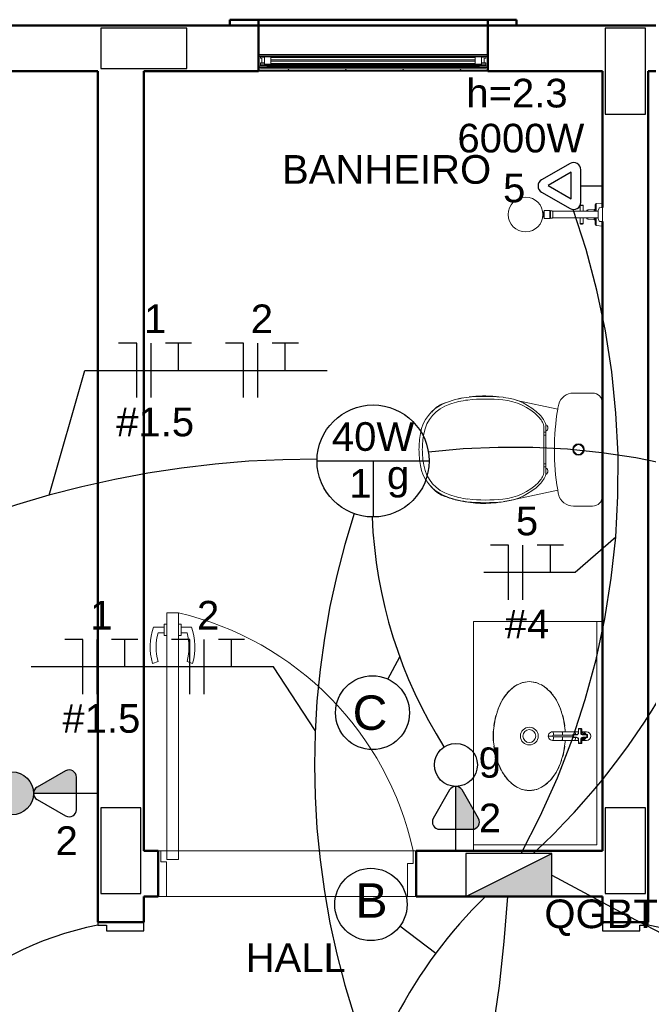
# Model space of a CAD drawing. Extents: x -98 to 248, y -55 to 13.
# Tile 18 of 117: x -5.74 to -3.55, y -29.59 to -26.15. Entities that reach past the tile are written whole.
import ezdxf
from ezdxf.enums import TextEntityAlignment as Align

# ---------------------------------------------------------------- set-up
doc = ezdxf.new("R2010")
doc.units = 0
doc.header["$LTSCALE"] = 0.01
doc.linetypes.add('ELETRODUTO_TETO', pattern=[1000, 1000, 0])
for name, color, linetype, lineweight in [('A-DOOR', 7, 'Continuous', 5), ('P-SANR-FIXT', 7, 'Continuous', 5), ('Q-CASE', 7, 'Continuous', 5)]:
    doc.layers.add(name, color=color, linetype=linetype, lineweight=lineweight)
for name, color, linetype in [('ALVENARIA', 253, 'Continuous'), ('ELETRODUTO', 5, 'Continuous'), ('FIACAO', 7, 'Continuous'), ('INDICACAO_ALT_INSERCAO', 7, 'Continuous'), ('INDICACAO_BIT_FIACAO', 7, 'Continuous'), ('INDICACAO_CIRCUITO', 7, 'Continuous'), ('INDICACAO_CIRCUITO_FIA', 7, 'Continuous'), ('INDICACAO_INTERRUPTOR', 7, 'Continuous'), ('INDICACAO_POTENCIA', 7, 'Continuous'), ('INTERRUPTORES', 209, 'Continuous'), ('LINHA_DE_CHAMADA', 1, 'Continuous'), ('LUMINÁRIAS', 4, 'Continuous'), ('QUADROS_E_CAIXAS', 7, 'Continuous'), ('TOMADAS', 87, 'Continuous')]:
    doc.layers.add(name, color=color, linetype=linetype)
doc.layers.add('X_LIGACAO_VIRTUAL_OBJ', color=7, linetype='Continuous', plot=False)
doc.styles.add('Arial', font='arial.ttf', dxfattribs={"height": 0.1})
doc.linetypes.add('ENERGIA_AP', pattern='A,0.5,-0.2,["x",Standard,S=0.18,R=0,X=-0.15,Y=-0.06],-0.18', length=0.88)

# ---------------------------------------------------------------- blocks, each defined once
blk = doc.blocks.new('PORTA DE ABRIR VENEZIANA_ 100_ AÇO GALVANIZADO COM PINTURA BRANCA E FECHADURA TIPO ALAVANCA - Porta Veneziana Branca 85x210-2418157-PTS_ ELETRICOS')
at = {"layer": 'A-DOOR', "color": 9, "true_color": 0xc0c0c0}
for p, q in [((-0.45, -0.08), (-0.45, 0.08)), ((-0.45, 0.08), (0.45, 0.08)), ((0.45, 0.08), (0.45, -0.08)), ((-0.45, -0.08), (0.45, -0.08))]:
    blk.add_line(p, q, dxfattribs=at)
at = {"layer": 'A-DOOR', "color": 9, "lineweight": 15, "true_color": 0xc0c0c0}
for p, q in [((-0.42, 0.08), (-0.42, -0.035)), ((0.42, 0.08), (0.42, -0.0407)), ((0.45, 0.08), (0.42, 0.08)), ((0.45, -0.08), (0.45, 0.08)), ((-0.44, -0.035), (-0.44, -0.08)), ((-0.42, -0.035), (-0.44, -0.035)), ((0.3789, -0.0497), (0.3789, -0.9104)), ((0.4189, -0.0497), (0.3789, -0.0497)), ((0.4189, -0.9104), (0.4189, -0.0497)), ((0.42, -0.0407), (0.44, -0.0407)), ((0.44, -0.0407), (0.44, -0.08)), ((0.44, -0.08), (0.45, -0.08)), ((0.3489, -0.7405), (0.3294, -0.7337)), ((0.45, -0.7405), (0.4695, -0.7337)), ((0.3689, -0.8405), (0.3489, -0.8405)), ((0.3689, -0.8305), (0.3789, -0.8305)), ((0.3689, -0.8705), (0.3689, -0.8305)), ((0.4289, -0.8304), (0.4189, -0.8304)), ((0.4289, -0.8704), (0.4289, -0.8304)), ((0.4289, -0.8404), (0.45, -0.8404)), ((0.3689, -0.8605), (0.3336, -0.8605)), ((0.3789, -0.8705), (0.3689, -0.8705)), ((0.4189, -0.8704), (0.4189, -0.9104)), ((0.4189, -0.8704), (0.4289, -0.8704)), ((0.4289, -0.8604), (0.4653, -0.8604)), ((0.3789, -0.9104), (0.4189, -0.9104)), ((0.4189, -0.9104), (0.3989, -0.9104))]:
    blk.add_line(p, q, dxfattribs=at)
at = {"layer": 'A-DOOR', "color": 9, "true_color": 0xc0c0c0}
blk.add_arc((0.629, 0.1553), 1.0946, 192.4129, 256.7914, dxfattribs=at)
at = {"layer": 'A-DOOR', "color": 9, "lineweight": 15, "true_color": 0xc0c0c0}
for centre, radius, start, end in [((0.5319, -0.7905), 0.2103, 164.3286, 199.4386), ((0.5319, -0.7905), 0.1898, 164.7222, 195.2778), ((0.267, -0.7904), 0.1897, 344.7458, 15.2542), ((0.267, -0.7904), 0.2103, 340.5821, 15.6453)]:
    blk.add_arc(centre, radius, start, end, dxfattribs=at)
blk = doc.blocks.new('TAMPO GRANITO2 - TAMPO GRANITO-2002902-PTS_ ELETRICOS')
at = {"layer": 'Q-CASE', "color": 9, "true_color": 0xc0c0c0}
for p, q in [((-3.8837, -13.315), (-3.8837, -14.095)), ((-3.4537, -13.315), (-3.8837, -13.315)), ((-3.4337, -13.315), (-3.4537, -13.315)), ((-3.4537, -13.315), (-3.4537, -14.095)), ((-3.4537, -14.095), (-3.8837, -14.095)), ((-3.8837, -14.095), (-3.8837, -14.115))]:
    blk.add_line(p, q, dxfattribs=at)
at = {"layer": 'Q-CASE', "color": 9, "true_color": 0xc0c0c0, "flags": 128}
for points in [[(-3.6887, -13.905), (-3.7148, -13.9009), (-3.7398, -13.8886), (-3.7626, -13.8687), (-3.7821, -13.8421), (-3.7976, -13.81), (-3.8083, -13.7737), (-3.8138, -13.7349), (-3.8138, -13.6952), (-3.8083, -13.6563), (-3.7976, -13.62), (-3.7821, -13.5879), (-3.7626, -13.5613), (-3.7398, -13.5414), (-3.7148, -13.5292), (-3.6887, -13.525)], [(-3.6887, -13.525), (-3.6625, -13.5292), (-3.6375, -13.5414), (-3.6148, -13.5613), (-3.5952, -13.5879), (-3.5798, -13.62), (-3.5691, -13.6563), (-3.5636, -13.6952), (-3.5633, -13.6999)], [(-3.5633, -13.7302), (-3.5636, -13.7349), (-3.5691, -13.7737), (-3.5798, -13.81), (-3.5952, -13.8421), (-3.6148, -13.8687), (-3.6375, -13.8886), (-3.6625, -13.9009), (-3.6887, -13.905)]]:
    blk.add_lwpolyline(points, dxfattribs=at)
blk = doc.blocks.new('TORNEIRA DE MESA PARA LAVATÓRIO_ BICA BAIXA - 1197_C_34-2003121-PTS_ ELETRICOS')
at = {"layer": 'P-SANR-FIXT', "color": 9, "true_color": 0xc0c0c0}
for p, q in [((-0.0153, 0.0045), (-0.0153, -0.0122)), ((-0.005, 0.0057), (-0.005, 0.0072)), ((-0.005, -0.0084), (-0.005, 0.0057)), ((0.004, 0.0058), (-0.0041, 0.0058)), ((-0.0041, 0.0058), (-0.0041, -0.0084)), ((-0.004, 0.0082), (0.004, 0.0082)), ((-0.004, 0.0067), (0.004, 0.0067)), ((0.004, -0.0087), (0.004, 0.0058)), ((0.005, 0.007), (0.005, -0.0087)), ((0.0153, -0.0121), (0.0153, 0.0046)), ((-0.026, -0.0132), (-0.026, -0.0224)), ((-0.0253, -0.0148), (-0.0253, -0.0226)), ((-0.0225, -0.015), (-0.0253, -0.0148)), ((-0.0253, -0.0226), (-0.0197, -0.023)), ((-0.0153, -0.0122), (-0.025, -0.0122)), ((-0.0246, -0.0136), (-0.0179, -0.0141)), ((-0.0168, -0.0153), (-0.0225, -0.015)), ((-0.0197, -0.023), (-0.0141, -0.0233)), ((-0.0179, -0.0141), (-0.0138, -0.0143)), ((-0.0111, -0.0156), (-0.0168, -0.0153)), ((-0.0158, -0.0239), (-0.0137, -0.024)), ((-0.0153, -0.0121), (-0.011, -0.0121)), ((-0.0153, -0.024), (-0.015, -0.1145)), ((-0.0141, -0.0233), (-0.0111, -0.0234)), ((-0.0138, -0.0143), (-0.011, -0.0144)), ((-0.0137, -0.024), (-0.011, -0.0241)), ((-0.0137, -0.024), (-0.0116, -0.0241)), ((-0.0111, -0.0083), (-0.0111, -0.0121)), ((-0.005, -0.0426), (-0.005, -0.0299)), ((-0.0041, -0.0302), (-0.0041, -0.0431)), ((0.004, -0.0431), (0.004, -0.0302)), ((0.005, -0.0087), (0.005, -0.0063)), ((0.005, -0.03), (0.005, -0.0426)), ((0.0153, -0.0121), (0.011, -0.0121)), ((0.011, -0.0144), (0.0167, -0.0142)), ((0.011, -0.0241), (0.0121, -0.0241)), ((0.0111, -0.0083), (0.0111, -0.0121)), ((0.0141, -0.0155), (0.0111, -0.0156)), ((0.0111, -0.0234), (0.0168, -0.0232)), ((0.0121, -0.0241), (0.0142, -0.024)), ((0.0197, -0.0152), (0.0141, -0.0155)), ((0.0142, -0.024), (0.0163, -0.0239)), ((0.015, -0.1145), (0.0153, -0.0239)), ((0.025, -0.0121), (0.0153, -0.0121)), ((0.0153, -0.0239), (0.0251, -0.0233)), ((0.0167, -0.0142), (0.0223, -0.0138)), ((0.0168, -0.0232), (0.0225, -0.0228)), ((0.0253, -0.0148), (0.0197, -0.0152)), ((0.0223, -0.0138), (0.0249, -0.0136)), ((0.0225, -0.0228), (0.0253, -0.0226)), ((0.0253, -0.0226), (0.0253, -0.0148)), ((0.026, -0.0223), (0.026, -0.0131)), ((-0.0041, -0.0431), (0.0016, -0.0431)), ((-0.003, -0.0436), (-0.003, -0.1104)), ((0.0016, -0.0431), (0.004, -0.0431)), ((0.0029, -0.1104), (0.0029, -0.0436)), ((-0.005, -0.0788), (-0.003, -0.0788)), ((0.0029, -0.0788), (0.005, -0.0788)), ((-0.005, -0.1105), (-0.003, -0.1105)), ((-0.0001, -0.1134), (-0.0001, -0.1283)), ((0.0029, -0.1105), (0.005, -0.1105))]:
    blk.add_line(p, q, dxfattribs=at)
for centre, radius, start, end in [((-0.0001, 0.004), 0.0151, 88.4943, 178.0149), ((-0.0002, -0.0114), 0.0151, 108.4671, 176.8551), ((-0.004, 0.0072), 0.001, 90, 180), ((-0.004, 0.0057), 0.001, 90, 178.0141), ((0.0001, 0.004), 0.0151, 2.4491, 89.4968), ((0.004, 0.0072), 0.001, 352.2923, 90), ((0.004, 0.0057), 0.001, 7.9579, 90), ((0.0002, -0.0114), 0.0151, 3.1449, 71.5691), ((-0.025, -0.0132), 0.001, 90, 180), ((-0.0247, -0.015), 0.00139, 85.868, 164.132), ((-0.025, -0.0224), 0.000996, 180, 265.7879), ((-0.0002, -0.0113), 0.012, 113.3197, 183.9449), ((-0.0039, -0.0728), 0.0391, 91.6113, 102.3887), ((-0.0007, -0.0133), 0.0115, 154.1698, 173.9233), ((0.0003, -0.0157), 0.0128, 114.3391, 152.7624), ((-0.0109, -0.0087), 0.00685, 268.0141, 2.9437), ((-0.0114, -0.0308), 0.0074, 4.2558, 87.7442), ((-0.0109, -0.0062), 0.00597, 269.4591, 354.5409), ((-0.0106, -0.0088), 0.00565, 266.6092, 3.2542), ((-0.0113, -0.0305), 0.00636, 5.5284, 87.3285), ((0.0109, -0.0087), 0.00685, 180, 271.9859), ((0.0115, -0.0308), 0.00743, 92.512, 175.5021), ((0.0002, -0.0113), 0.012, 356.0549, 66.7271), ((-0.0003, -0.0157), 0.0128, 27.2376, 65.7053), ((0.0109, -0.0062), 0.00597, 184.4559, 270.4542), ((0.0106, -0.0088), 0.00565, 179.7047, 273.559), ((0.0113, -0.0305), 0.00636, 92.6715, 175.3928), ((0.0039, -0.0728), 0.0391, 77.6113, 88.402), ((0.0007, -0.0133), 0.0115, 6.0765, 25.8302), ((0.0247, -0.015), 0.00139, 15.868, 94.132), ((0.025, -0.0131), 0.001, 360, 90), ((0.025, -0.0223), 0.000996, 274.6284, 360), ((-0.0136, -0.037), 0.00173, 115.6482, 160.3518), ((-0.0105, -0.0428), 0.00831, 102.3887, 117.6113), ((-0.004, -0.0426), 0.001, 180, 269.248), ((0, 0.2622), 0.3058, 269.248, 270.7519), ((0.004, -0.0426), 0.000987, 270.7544, 360), ((0.0105, -0.0428), 0.00831, 62.3887, 77.6113), ((0.0136, -0.037), 0.00173, 19.6482, 64.3518), ((-0.0136, -0.082), 0.00173, 115.6482, 160.3518), ((-0.0105, -0.0878), 0.00831, 102.3887, 117.6113), ((-0.0039, -0.1178), 0.0391, 91.6113, 102.3887), ((0.0039, -0.1178), 0.0391, 77.6113, 88.3887), ((0.0105, -0.0878), 0.00831, 62.3887, 77.6113), ((0.0136, -0.082), 0.00173, 19.6482, 64.3518), ((-0.0136, -0.1137), 0.00173, 115.6482, 160.3518), ((-0.0005, -0.1138), 0.0145, 182.9155, 240.1945), ((-0.0105, -0.1195), 0.00831, 102.3887, 117.6113), ((-0.0039, -0.1496), 0.0391, 91.6113, 102.3887), ((0, -0.1161), 0.0129, 233.0714, 306.9286), ((0, -0.1117), 0.0166, 242.2288, 297.7712), ((-0.0001, -0.1104), 0.00299, 180, 360), ((0.0039, -0.1496), 0.0391, 77.6113, 88.3887), ((0.0005, -0.1138), 0.0145, 299.8055, 357.0845), ((0.0105, -0.1195), 0.00831, 62.3887, 77.6113), ((0.0136, -0.1137), 0.00173, 19.6482, 64.3518)]:
    blk.add_arc(centre, radius, start, end, dxfattribs=at)
blk.add_open_spline([(-0.0251, -0.0234), (-0.0235, -0.0235), (-0.0202, -0.0237), (-0.0169, -0.0239), (-0.0153, -0.024)], degree=3, dxfattribs=at)
blk = doc.blocks.new('CUBA OVAL DE LOUÇA DE EMBUTIR PEQUENA - L_65_17_Branco Gelo GE17-2003119-PTS_ ELETRICOS')
at = {"layer": 'P-SANR-FIXT', "color": 9, "true_color": 0xc0c0c0}
for radius in [0.031, 0.0225]:
    blk.add_circle((0, 0), radius, dxfattribs=at)
for major_axis, start_param, end_param in [((0.19, 0), 2.035123, 2.252985), ((0.19, 0), 1.756568, 1.958173), ((0.19, 0), 1.443723, 1.69787), ((0.19, 0), 1.18342, 1.385024), ((0.19, 0), 0.888608, 1.10647), ((0.19, 0), 2.292812, 2.547355), ((0.19, 0), 0.594238, 0.84878), ((0.19, 0), 2.616264, 2.811362), ((0.19, 0), 0.330231, 0.525328), ((0.19, 0), 2.885829, 3.141593), ((0.19, 0), 0, 0.255764), ((-0.19, 0), 0, 0.255764), ((0.19, 0), 6.027421, 6.283185), ((0.19, 0), 3.471823, 3.666921), ((0.19, 0), 5.757857, 5.952955), ((0.19, 0), 3.735831, 3.990373), ((0.19, 0), 4.030201, 4.248063), ((0.19, 0), 5.176715, 5.394577), ((0.19, 0), 5.434405, 5.688947), ((0.19, 0), 4.325013, 4.526617), ((0.19, 0), 4.585315, 4.632267), ((0.19, 0), 4.79222, 4.839463), ((0.19, 0), 4.898161, 5.099765)]:
    blk.add_ellipse((0, 0), major_axis=major_axis, ratio=0.661914, start_param=start_param, end_param=end_param, dxfattribs=at)
blk = doc.blocks.new('BACIA SANITÁRIA COM CAIXA ACOPLADA COM DUPLO ACIONEMENTO - P_750_Creme CR37_Acionamento Simples 6lpf-2003115-PTS_ ELETRICOS')
at = {"layer": 'P-SANR-FIXT', "color": 9, "true_color": 0xc0c0c0}
for p, q in [((-3.4846, -12.5179), (-3.4184, -12.5179)), ((-3.682, -12.5438), (-3.5395, -12.5746)), ((-3.5397, -12.8566), (-3.7023, -12.8918)), ((-3.4184, -12.9124), (-3.4848, -12.9124))]:
    blk.add_line(p, q, dxfattribs=at)
for radius in [0.02, 0.018, 0.017]:
    blk.add_circle((-3.4672, -12.715), radius, dxfattribs=at)
for centre, radius, start, end in [((-3.7972, -12.9173), 0.3893, 100.8043, 103.5091), ((-3.7972, -12.9173), 0.3893, 83.7439, 97.6247), ((-3.8376, -13.1647), 0.6398, 81.3632, 82.5595), ((-3.4847, -12.5716), 0.0537, 89.9862, 163.9106), ((-3.4184, -12.5526), 0.0347, 0, 89.9862), ((-3.9008, -12.6472), 0.1004, 115.9059, 141.1018), ((-3.7972, -12.9173), 0.3893, 110.267, 112.2561), ((-2.7035, -12.7158), 0.8479, 170.3584, 189.5344), ((-2.7183, -12.7138), 0.8329, 169.1268, 170.3797), ((-3.9008, -12.784), 0.1004, 215.045, 244.0941), ((-3.7972, -12.5139), 0.3893, 247.7439, 254.6897), ((-2.7185, -12.7174), 0.8329, 189.6228, 190.6375), ((-3.4848, -12.8587), 0.0537, 193.4092, 270.0138), ((-3.4184, -12.8776), 0.0347, 270.0138, 0), ((-3.7972, -12.5139), 0.3893, 255.1465, 276.2561), ((-3.8376, -12.2665), 0.6398, 277.4405, 279.648), ((-3.8376, -12.2665), 0.6398, 279.9019, 282.2113)]:
    blk.add_arc(centre, radius, start, end, dxfattribs=at)
blk = doc.blocks.new('ASSENTO EM POLIPROPILENO COM SISTEMA DE FECHAMENTO SUAVE - AP_75_Creme CR37-2003131-PTS_ ELETRICOS')
at = {"layer": 'P-SANR-FIXT', "color": 9, "true_color": 0xc0c0c0}
for p, q in [((-3.5876, -12.6334), (-3.5876, -12.7967)), ((-3.5806, -12.6505), (-3.581, -12.6284)), ((-3.5813, -12.6545), (-3.5876, -12.6545)), ((-3.5813, -12.6645), (-3.5876, -12.6645)), ((-3.5813, -12.6645), (-3.5813, -12.6545)), ((-3.5806, -12.6505), (-3.5806, -12.7796)), ((-3.5813, -12.7655), (-3.5876, -12.7655)), ((-3.5813, -12.7755), (-3.5876, -12.7755)), ((-3.5813, -12.7655), (-3.5813, -12.7755)), ((-3.5806, -12.7796), (-3.581, -12.8017))]:
    blk.add_line(p, q, dxfattribs=at)
for centre, radius, start, end in [((-3.8258, -12.8086), 0.2772, 96.3426, 113.5976), ((-3.7919, -13.1138), 0.5843, 83.8664, 96.3426), ((-3.7899, -13.113), 0.5741, 84.0902, 96.3429), ((-3.7522, -12.7435), 0.2118, 44.8438, 83.835), ((-3.8808, -12.6827), 0.1398, 113.5976, 170.1333), ((-3.8779, -12.6824), 0.1309, 107.0243, 170.1854), ((-3.8238, -12.8081), 0.2674, 96.3429, 110.2265), ((-3.7502, -12.743), 0.202, 44.8437, 84.4892), ((-3.6616, -12.6549), 0.077, 16.1627, 44.8437), ((-3.6635, -12.6554), 0.0868, 18.1126, 44.8437), ((-3.5866, -12.6395), 0.0125, 298.7034, 63.3974), ((-3.6738, -12.7185), 0.3498, 170.1646, 179.4268), ((-3.6719, -12.718), 0.34, 170.1854, 179.4944), ((-3.6738, -12.7115), 0.3498, 180.5732, 189.8354), ((-3.6719, -12.712), 0.34, 180.5056, 189.8146), ((-3.8808, -12.7473), 0.1398, 189.8667, 246.4024), ((-3.8779, -12.7477), 0.1309, 189.8146, 252.9757), ((-3.5866, -12.7905), 0.0125, 296.6026, 61.2966), ((-3.6616, -12.7752), 0.077, 315.1563, 343.8373), ((-3.6635, -12.7747), 0.0868, 315.1563, 341.8874), ((-3.7502, -12.6871), 0.202, 275.5108, 315.1563), ((-3.7522, -12.6866), 0.2118, 276.165, 315.1562), ((-3.8258, -12.6215), 0.2772, 246.4024, 263.6574), ((-3.8238, -12.622), 0.2674, 249.7735, 263.6571), ((-3.7919, -12.3163), 0.5843, 263.6574, 276.1336), ((-3.7899, -12.3171), 0.5741, 263.6571, 275.9098)]:
    blk.add_arc(centre, radius, start, end, dxfattribs=at)
blk = doc.blocks.new('REGISTRO DE PRESSÃO COM CANOPLA CROMADA - 4900_C37_GD_Cromado-2118652-PTS_ ELETRICOS')
at = {"layer": 'P-SANR-FIXT', "color": 9, "true_color": 0xc0c0c0}
for p, q in [((-3.4617, -11.8833), (-3.4618, -11.864)), ((-3.4618, -11.864), (-3.4508, -11.864)), ((-3.4598, -11.862), (-3.4528, -11.862)), ((-3.4508, -11.864), (-3.4508, -11.8833)), ((-3.435, -11.8788), (-3.4121, -11.8772)), ((-3.435, -11.8833), (-3.435, -11.8788)), ((-3.4121, -11.8772), (-3.4121, -11.8833)), ((-3.4093, -11.8743), (-3.4088, -11.8604)), ((-3.4093, -11.8833), (-3.4093, -11.8743)), ((-3.4051, -11.8565), (-3.3837, -11.855)), ((-3.4051, -11.8833), (-3.4051, -11.8565)), ((-3.4618, -11.926), (-3.4617, -11.9068)), ((-3.4508, -11.9068), (-3.4508, -11.926)), ((-3.4387, -11.9073), (-3.4387, -11.9067)), ((-3.435, -11.9113), (-3.435, -11.9067)), ((-3.4121, -11.9129), (-3.435, -11.9113)), ((-3.4121, -11.9068), (-3.4121, -11.9129)), ((-3.4093, -11.9158), (-3.4093, -11.9068)), ((-3.4088, -11.9297), (-3.4093, -11.9158)), ((-3.4051, -11.9335), (-3.4051, -11.9068)), ((-3.4508, -11.926), (-3.4618, -11.926)), ((-3.4528, -11.928), (-3.4598, -11.928)), ((-3.3837, -11.935), (-3.4051, -11.9335))]:
    blk.add_line(p, q, dxfattribs=at)
for centre, radius, start, end in [((-3.4598, -11.864), 0.002, 89.9988, 179.9988), ((-3.4528, -11.864), 0.002, 359.9988, 89.9988), ((-3.4347, -11.8828), 0.004, 94, 180), ((-3.4123, -11.8742), 0.003, 274, 358), ((-3.4048, -11.8605), 0.004, 94, 178), ((-3.4347, -11.9073), 0.004, 180, 266), ((-3.4123, -11.9159), 0.003, 2, 86), ((-3.4598, -11.926), 0.002, 180.0012, 270.0012), ((-3.4528, -11.926), 0.002, 270.0012, 0.0012), ((-3.4048, -11.9296), 0.004, 182, 266)]:
    blk.add_arc(centre, radius, start, end, dxfattribs=at)
blk = doc.blocks.new('CHUVEIRO DE PAREDE ELÉTRICO EM PVC - 1_2_-2215990-PTS_ ELETRICOS')
at = {"layer": 'P-SANR-FIXT', "color": 9, "true_color": 0xc0c0c0}
for p, q in [((-3.5884, -11.8869), (-3.5921, -11.8869)), ((-3.5921, -11.8869), (-3.5921, -11.8874)), ((-3.5921, -11.8884), (-3.5921, -11.8892)), ((-3.5865, -11.8814), (-3.5884, -11.8869)), ((-3.5884, -11.8869), (-3.5884, -11.895)), ((-3.5675, -11.8814), (-3.5865, -11.8814)), ((-3.5865, -11.8814), (-3.5865, -11.895)), ((-3.5643, -11.8832), (-3.5675, -11.8814)), ((-3.5675, -11.895), (-3.5675, -11.8814)), ((-3.5643, -11.8832), (-3.5643, -11.895)), ((-3.3982, -11.8833), (-3.5571, -11.8833)), ((-3.5571, -11.8833), (-3.5571, -11.9068)), ((-3.3952, -11.8725), (-3.3982, -11.8811)), ((-3.3982, -11.8811), (-3.3982, -11.9089)), ((-3.3837, -11.8703), (-3.3937, -11.8713)), ((-3.3837, -11.9198), (-3.3837, -11.8703)), ((-3.5921, -11.9027), (-3.5921, -11.9032)), ((-3.5921, -11.9032), (-3.5884, -11.9032)), ((-3.5884, -11.895), (-3.5884, -11.9032)), ((-3.5884, -11.9032), (-3.5865, -11.9087)), ((-3.5865, -11.895), (-3.5865, -11.9087)), ((-3.5865, -11.9087), (-3.5675, -11.9087)), ((-3.5675, -11.9087), (-3.5675, -11.895)), ((-3.5675, -11.9087), (-3.5643, -11.9069)), ((-3.5643, -11.895), (-3.5643, -11.9069)), ((-3.5571, -11.9068), (-3.3982, -11.9068)), ((-3.3982, -11.9089), (-3.3952, -11.9176)), ((-3.3937, -11.9188), (-3.3837, -11.9198))]:
    blk.add_line(p, q, dxfattribs=at)
at = {"layer": 'P-SANR-FIXT', "color": 9, "true_color": 0xc0c0c0, "flags": 128}
for points in [[(-3.5643, -11.8832), (-3.5642, -11.8831), (-3.564, -11.883), (-3.5639, -11.8828), (-3.5637, -11.8827), (-3.5636, -11.8826), (-3.5634, -11.8826), (-3.5633, -11.8825), (-3.5631, -11.8824), (-3.5629, -11.8823), (-3.5628, -11.8823), (-3.5626, -11.8822), (-3.5624, -11.8821), (-3.5622, -11.8821), (-3.5621, -11.8821), (-3.5619, -11.882), (-3.5617, -11.882), (-3.5615, -11.882), (-3.5613, -11.882), (-3.5612, -11.882), (-3.561, -11.882), (-3.5608, -11.882), (-3.5606, -11.882), (-3.5604, -11.8821), (-3.5603, -11.8821), (-3.5601, -11.8821), (-3.5599, -11.8822), (-3.5597, -11.8822), (-3.5596, -11.8823), (-3.5594, -11.8824), (-3.5592, -11.8824), (-3.5591, -11.8825), (-3.5589, -11.8826), (-3.5588, -11.8827), (-3.5586, -11.8828), (-3.5585, -11.8829), (-3.5583, -11.883), (-3.5582, -11.8832), (-3.558, -11.8833), (-3.5579, -11.8834), (-3.5578, -11.8835), (-3.5577, -11.8837), (-3.5576, -11.8838), (-3.5575, -11.884), (-3.5574, -11.8841), (-3.5573, -11.8843), (-3.5572, -11.8844), (-3.5571, -11.8846)], [(-3.3952, -11.8725), (-3.3951, -11.8724), (-3.3951, -11.8724), (-3.3951, -11.8723), (-3.3951, -11.8722), (-3.395, -11.8722), (-3.395, -11.8721), (-3.3949, -11.872), (-3.3949, -11.872), (-3.3949, -11.8719), (-3.3948, -11.8719), (-3.3948, -11.8718), (-3.3947, -11.8718), (-3.3947, -11.8717), (-3.3946, -11.8717), (-3.3945, -11.8716), (-3.3945, -11.8716), (-3.3944, -11.8716), (-3.3944, -11.8715), (-3.3943, -11.8715), (-3.3942, -11.8715), (-3.3942, -11.8714), (-3.3941, -11.8714), (-3.394, -11.8714), (-3.394, -11.8714), (-3.3939, -11.8713), (-3.3938, -11.8713), (-3.3938, -11.8713), (-3.3937, -11.8713), (-3.3937, -11.8713)], [(-3.5571, -11.9055), (-3.5572, -11.9057), (-3.5573, -11.9058), (-3.5574, -11.906), (-3.5575, -11.9061), (-3.5576, -11.9063), (-3.5577, -11.9064), (-3.5578, -11.9066), (-3.558, -11.9067), (-3.5581, -11.9068), (-3.5582, -11.907), (-3.5584, -11.9071), (-3.5585, -11.9072), (-3.5586, -11.9073), (-3.5588, -11.9074), (-3.559, -11.9075), (-3.5591, -11.9076), (-3.5593, -11.9077), (-3.5594, -11.9077), (-3.5596, -11.9078), (-3.5598, -11.9079), (-3.56, -11.9079), (-3.5601, -11.908), (-3.5603, -11.908), (-3.5605, -11.908), (-3.5607, -11.9081), (-3.5608, -11.9081), (-3.561, -11.9081), (-3.5612, -11.9081), (-3.5614, -11.9081), (-3.5616, -11.9081), (-3.5618, -11.9081), (-3.5619, -11.908), (-3.5621, -11.908), (-3.5623, -11.908), (-3.5625, -11.9079), (-3.5626, -11.9079), (-3.5628, -11.9078), (-3.563, -11.9077), (-3.5632, -11.9077), (-3.5633, -11.9076), (-3.5635, -11.9075), (-3.5636, -11.9074), (-3.5638, -11.9073), (-3.5639, -11.9072), (-3.5641, -11.9071), (-3.5642, -11.907), (-3.5643, -11.9069)], [(-3.3937, -11.9188), (-3.3937, -11.9188), (-3.3938, -11.9188), (-3.3939, -11.9188), (-3.3939, -11.9187), (-3.394, -11.9187), (-3.3941, -11.9187), (-3.3941, -11.9187), (-3.3942, -11.9186), (-3.3943, -11.9186), (-3.3943, -11.9186), (-3.3944, -11.9185), (-3.3945, -11.9185), (-3.3945, -11.9185), (-3.3946, -11.9184), (-3.3946, -11.9184), (-3.3947, -11.9183), (-3.3947, -11.9183), (-3.3948, -11.9182), (-3.3948, -11.9182), (-3.3949, -11.9181), (-3.3949, -11.9181), (-3.395, -11.918), (-3.395, -11.9179), (-3.395, -11.9179), (-3.3951, -11.9178), (-3.3951, -11.9178), (-3.3951, -11.9177), (-3.3952, -11.9176), (-3.3952, -11.9176)]]:
    blk.add_lwpolyline(points, dxfattribs=at)
at = {"layer": 'P-SANR-FIXT', "color": 9, "true_color": 0xc0c0c0}
for start, end in [(0, 180), (180, 0)]:
    blk.add_arc((-3.6518, -11.895), 0.0608, start, end, dxfattribs=at)
for points, knots in [([(-3.5921, -11.8874), (-3.5921, -11.8877), (-3.5919, -11.8883), (-3.5917, -11.8896), (-3.5915, -11.8912), (-3.5913, -11.8927), (-3.5913, -11.8935), (-3.5913, -11.8937)], [0, 0, 0, 0, 0.2, 0.4, 0.6, 0.8, 0.8649326, 0.8649326, 0.8649326, 0.8649326]), ([(-3.5921, -11.8893), (-3.5921, -11.8892), (-3.5921, -11.889), (-3.5921, -11.8887), (-3.5921, -11.8885), (-3.5921, -11.8883)], [0.6666667, 0.6666667, 0.6666667, 0.6666667, 0.7083333, 0.75, 0.8333333, 0.8333333, 0.8333333, 0.8333333]), ([(-3.5913, -11.8964), (-3.5913, -11.8966), (-3.5913, -11.8974), (-3.5914, -11.8987), (-3.5916, -11.8999), (-3.5917, -11.9006), (-3.5919, -11.9017), (-3.592, -11.9023), (-3.5921, -11.9027)], [0.1349381, 0.1349381, 0.1349381, 0.1349381, 0.2, 0.4, 0.55, 0.625, 0.7, 1, 1, 1, 1])]:
    blk.add_open_spline(points, degree=3, knots=knots, dxfattribs=at)
blk.add_open_spline([(-3.5921, -11.9013), (-3.5921, -11.9012), (-3.5921, -11.901), (-3.5921, -11.9009), (-3.5921, -11.9008)], degree=3, dxfattribs=at)
blk = doc.blocks.new('BASE 1')
at = {"layer": 'ALVENARIA', "lineweight": 50}
for p, q in [((9.43, -2.98), (9.33, -2.98)), ((9.33, -2.98), (9.33, -3)), ((9.43, -3), (9.43, -2.98)), ((9.43, -2.98), (10.23, -2.98)), ((10.33, -2.98), (10.23, -2.98)), ((10.23, -2.98), (10.23, -3)), ((10.33, -3), (10.33, -2.98)), ((11.2399, -3), (8.42, -3)), ((9.33, -3), (9.43, -3)), ((9.43, -3.16), (9.43, -3)), ((10.23, -3), (9.43, -3)), ((10.23, -3), (10.23, -3.16)), ((10.23, -3), (10.33, -3)), ((8.42, -3.16), (8.87, -3.16)), ((8.87, -3.16), (8.87, -6.13)), ((9.03, -5.88), (9.03, -3.16)), ((9.03, -3.16), (9.43, -3.16)), ((10.23, -3.16), (10.6299, -3.16)), ((10.6299, -3.16), (10.6299, -3.6353)), ((10.7899, -3.16), (11.2399, -3.16)), ((10.7899, -6.13), (10.7899, -3.16)), ((10.6299, -3.6847), (10.6299, -5.88)), ((9.08, -5.88), (9.03, -5.88)), ((9.08, -5.88), (9.08, -6.04)), ((10.6299, -5.88), (9.98, -5.88)), ((9.98, -5.88), (9.98, -6.04)), ((9.03, -6.04), (9.08, -6.04)), ((9.03, -6.13), (9.03, -6.04)), ((9.98, -6.04), (10.5099, -6.04)), ((10.5099, -6.04), (10.6299, -6.04)), ((10.6299, -6.04), (10.6299, -6.13)), ((8.87, -6.13), (9.03, -6.13)), ((10.7899, -6.13), (10.6299, -6.13))]:
    blk.add_line(p, q, dxfattribs=at)
at = {"layer": 'ALVENARIA', "lineweight": 25}
for p, q in [((8.8799, -3.0099), (8.8799, -3.1499)), ((9.1799, -3.0099), (8.8799, -3.0099)), ((9.1799, -3.1499), (9.1799, -3.0099)), ((10.7799, -3.01), (10.6399, -3.01)), ((10.6399, -3.01), (10.6399, -3.31)), ((10.7799, -3.31), (10.7799, -3.01)), ((8.8799, -3.1499), (9.1799, -3.1499)), ((10.6399, -3.31), (10.7799, -3.31)), ((8.8799, -5.7299), (8.8799, -6.0299)), ((9.0199, -5.7299), (8.8799, -5.7299)), ((9.0199, -6.0299), (9.0199, -5.7299)), ((10.6399, -5.7299), (10.6399, -6.0299)), ((10.7799, -5.7299), (10.6399, -5.7299)), ((10.7799, -6.0299), (10.7799, -5.7299)), ((8.8799, -6.0299), (9.0199, -6.0299)), ((10.6399, -6.0299), (10.7799, -6.0299))]:
    blk.add_line(p, q, dxfattribs=at)
at = {"layer": 'ALVENARIA', "lineweight": 15}
for p, q in [((9.4369, -3.101), (9.43, -3.101)), ((9.431, -3.102), (9.4372, -3.1019)), ((9.431, -3.107), (9.431, -3.102)), ((9.4372, -3.1071), (9.431, -3.107)), ((9.4372, -3.1019), (9.4369, -3.101)), ((9.4372, -3.1146), (9.4372, -3.1071)), ((9.4423, -3.1146), (9.4372, -3.1146)), ((9.4423, -3.1304), (9.4423, -3.1146)), ((9.4737, -3.11), (9.4425, -3.11)), ((9.4425, -3.11), (9.4425, -3.1111)), ((9.4425, -3.1111), (9.4514, -3.1111)), ((9.4514, -3.1111), (9.4514, -3.135)), ((9.4737, -3.135), (9.4737, -3.11)), ((9.4737, -3.1205), (9.4737, -3.1245)), ((10.1863, -3.1205), (9.4737, -3.1205)), ((9.4737, -3.1245), (10.1863, -3.1245)), ((10.2175, -3.11), (10.1863, -3.11)), ((10.1863, -3.11), (10.1863, -3.135)), ((10.1863, -3.1245), (10.1863, -3.1205)), ((10.2086, -3.135), (10.2086, -3.1111)), ((10.2086, -3.1111), (10.2175, -3.1111)), ((10.2175, -3.1111), (10.2175, -3.11)), ((10.2177, -3.1146), (10.2177, -3.1304)), ((10.2228, -3.1146), (10.2177, -3.1146)), ((10.2231, -3.101), (10.2228, -3.1019)), ((10.2228, -3.1019), (10.229, -3.102)), ((10.229, -3.107), (10.2228, -3.1071)), ((10.2228, -3.1071), (10.2228, -3.1146)), ((10.23, -3.101), (10.2231, -3.101)), ((10.229, -3.102), (10.229, -3.107)), ((9.43, -3.148), (9.4369, -3.148)), ((9.431, -3.147), (9.431, -3.142)), ((9.431, -3.142), (9.4589, -3.142)), ((9.4372, -3.1471), (9.431, -3.147)), ((9.4369, -3.148), (9.4372, -3.1471)), ((9.4372, -3.1409), (9.4372, -3.1304)), ((9.4372, -3.1304), (9.4423, -3.1304)), ((9.4514, -3.1409), (9.4372, -3.1409)), ((9.4514, -3.135), (9.4737, -3.135)), ((9.4589, -3.1385), (9.4514, -3.1385)), ((9.4514, -3.1385), (9.4514, -3.1409)), ((9.4589, -3.142), (9.4589, -3.1385)), ((9.5335, -3.154), (9.5335, -3.157)), ((9.5365, -3.154), (9.5335, -3.154)), ((9.5335, -3.157), (9.5365, -3.157)), ((9.5365, -3.157), (9.5365, -3.154)), ((9.7335, -3.154), (9.7335, -3.157)), ((9.7365, -3.154), (9.7335, -3.154)), ((9.7335, -3.157), (9.7365, -3.157)), ((9.7365, -3.157), (9.7365, -3.154)), ((9.9335, -3.154), (9.9335, -3.157)), ((9.9365, -3.154), (9.9335, -3.154)), ((9.9335, -3.157), (9.9365, -3.157)), ((9.9365, -3.157), (9.9365, -3.154)), ((10.1335, -3.154), (10.1335, -3.157)), ((10.1365, -3.154), (10.1335, -3.154)), ((10.1335, -3.157), (10.1365, -3.157)), ((10.1365, -3.157), (10.1365, -3.154)), ((10.1863, -3.135), (10.2086, -3.135)), ((10.2086, -3.1385), (10.2011, -3.1385)), ((10.2011, -3.1385), (10.2011, -3.142)), ((10.2011, -3.142), (10.229, -3.142)), ((10.2086, -3.1409), (10.2086, -3.1385)), ((10.2228, -3.1409), (10.2086, -3.1409)), ((10.2177, -3.1304), (10.2228, -3.1304)), ((10.2228, -3.1304), (10.2228, -3.1409)), ((10.229, -3.147), (10.2228, -3.1471)), ((10.2228, -3.1471), (10.2231, -3.148)), ((10.2231, -3.148), (10.23, -3.148)), ((10.229, -3.142), (10.229, -3.147))]:
    blk.add_line(p, q, dxfattribs=at)
at = {"layer": 'ALVENARIA'}
for p, q in [((9.431, -3.102), (10.229, -3.102)), ((9.431, -3.107), (10.229, -3.107)), ((9.4369, -3.101), (10.2231, -3.101)), ((9.4372, -3.1019), (10.2228, -3.1019)), ((9.4737, -3.1113), (10.1863, -3.1113)), ((9.5335, -3.157), (9.43, -3.157)), ((10.23, -3.16), (9.43, -3.16)), ((9.431, -3.147), (10.229, -3.147)), ((9.4369, -3.148), (10.2231, -3.148)), ((9.4372, -3.131), (9.4514, -3.131)), ((9.4514, -3.1385), (9.4372, -3.1385)), ((9.4372, -3.1471), (10.2228, -3.1471)), ((10.2011, -3.1385), (9.4589, -3.1385)), ((9.4589, -3.142), (10.2011, -3.142)), ((10.1863, -3.1337), (9.4737, -3.1337)), ((10.1863, -3.135), (9.4737, -3.135)), ((9.7335, -3.157), (9.5365, -3.157)), ((9.9335, -3.157), (9.7365, -3.157)), ((10.1335, -3.157), (9.9365, -3.157)), ((10.23, -3.157), (10.1365, -3.157)), ((10.2086, -3.131), (10.2228, -3.131)), ((10.2228, -3.1385), (10.2086, -3.1385)), ((9.03, -6.13), (8.87, -6.13)), ((8.87, -6.13), (8.87, -6.14)), ((8.87, -6.14), (8.9, -6.14)), ((8.9, -6.14), (8.9, -6.16)), ((9.03, -6.16), (9.03, -6.13)), ((10.7899, -6.13), (10.6299, -6.13)), ((10.6299, -6.13), (10.6299, -6.16)), ((10.7599, -6.16), (10.7599, -6.14)), ((10.7599, -6.14), (10.7899, -6.14)), ((10.7899, -6.14), (10.7899, -6.13)), ((8.9, -6.16), (9.03, -6.16)), ((10.6299, -6.16), (10.7599, -6.16))]:
    blk.add_line(p, q, dxfattribs=at)
for centre, start, end in [((9.0753, -7.209), 100.8706, 166.7166), ((10.5846, -7.209), 13.2834, 79.1294)]:
    blk.add_arc(centre, 1.0885, start, end, dxfattribs=at)
for name, p in [('CHUVEIRO DE PAREDE ELÉTRICO EM PVC - 1_2_-2215990-PTS_ ELETRICOS', (14.0136, 8.235)), ('REGISTRO DE PRESSÃO COM CANOPLA CROMADA - 4900_C37_GD_Cromado-2118652-PTS_ ELETRICOS', (14.0136, 8.235)), ('ASSENTO EM POLIPROPILENO COM SISTEMA DE FECHAMENTO SUAVE - AP_75_Creme CR37-2003131-PTS_ ELETRICOS', (14.0136, 8.235)), ('BACIA SANITÁRIA COM CAIXA ACOPLADA COM DUPLO ACIONEMENTO - P_750_Creme CR37_Acionamento Simples 6lpf-2003115-PTS_ ELETRICOS', (14.0136, 8.235)), ('TAMPO GRANITO2 - TAMPO GRANITO-2002902-PTS_ ELETRICOS', (14.0636, 8.235))]:
    blk.add_blockref(name, p, dxfattribs=at)
for name, p, rotation in [('PORTA DE ABRIR VENEZIANA_ 100_ AÇO GALVANIZADO COM PINTURA BRANCA E FECHADURA TIPO ALAVANCA - Porta Veneziana Branca 85x210-2418157-PTS_ ELETRICOS', (9.53, -5.96), 180), ('CUBA OVAL DE LOUÇA DE EMBUTIR PEQUENA - L_65_17_Branco Gelo GE17-2003119-PTS_ ELETRICOS', (10.3749, -5.48), 89.99999999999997), ('TORNEIRA DE MESA PARA LAVATÓRIO_ BICA BAIXA - 1197_C_34-2003121-PTS_ ELETRICOS', (10.5699, -5.48), 269.9999999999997)]:
    blk.add_blockref(name, p, dxfattribs=dict(at, rotation=rotation))
at = {"layer": 'ALVENARIA', "char_height": 0.1, "attachment_point": 1, "style": 'Arial'}
for s, insert, width in [('BANHEIRO', (9.5123, -3.4525), 0.901898), ('HALL', (9.3855, -6.2037), 0.432911)]:
    blk.add_mtext(s, dxfattribs=dict(at, insert=insert, width=width))
blk = doc.blocks.new('*U123', base_point=(-21883.3649, -13710.9773))
for p, q in [((-21883.5604, -13710.9773), (-21883.1694, -13710.9773)), ((-21883.3649, -13710.9773), (-21883.3649, -13711.1728))]:
    blk.add_line(p, q)
at = {"linetype": 'Continuous'}
blk.add_circle((-21883.3649, -13710.9773), 0.1955, dxfattribs=at)
blk = doc.blocks.new('*U131', base_point=(-21905.6834, -13730.0884))
blk.add_hatch(color=256).paths.add_polyline_path([(-21905.4714, -13730.1101, 0.269143), (-21905.4588, -13730.0884), (-21905.6084, -13730.0884), (-21905.6084, -13730.1453, 0.575867), (-21905.571, -13730.167)])
for p, q in [((-21905.4714, -13730.0667), (-21905.571, -13730.0098)), ((-21905.6084, -13730.0315), (-21905.6084, -13730.0884)), ((-21905.6834, -13730.0884), (-21905.6084, -13730.0884)), ((-21905.6084, -13730.0884), (-21905.6084, -13730.1453)), ((-21905.6084, -13730.0884), (-21905.4588, -13730.0884)), ((-21905.571, -13730.167), (-21905.4714, -13730.1101))]:
    blk.add_line(p, q)
for centre, start, end in [((-21905.5834, -13730.0315), 60.2551, 180), ((-21905.4838, -13730.0884), 299.7449, 60.2551), ((-21905.5834, -13730.1453), 180, 299.7449)]:
    blk.add_arc(centre, 0.025, start, end)
blk = doc.blocks.new('*U132', base_point=(-21897.2586, -13715.2616))
blk.add_circle((-21897.1836, -13715.2616), 0.075)
blk = doc.blocks.new('*U133', base_point=(-21895.6094, -13713.3485))
at = {"linetype": 'ByBlock'}
blk.add_lwpolyline([(-21895.6094, -13713.3485), (-21895.6093, -13713.3485)], dxfattribs=at)
blk = doc.blocks.new('*U138', base_point=(-21892.7183, -13715.4278))
for p, q in [((-21892.5063, -13715.4061), (-21892.6059, -13715.3492)), ((-21892.6433, -13715.3709), (-21892.6433, -13715.4278)), ((-21892.5288, -13715.4295), (-21892.6097, -13715.3833)), ((-21892.6097, -13715.3833), (-21892.6097, -13715.4758)), ((-21892.7183, -13715.4278), (-21892.6433, -13715.4278)), ((-21892.6433, -13715.4278), (-21892.6433, -13715.4847)), ((-21892.6097, -13715.4758), (-21892.5288, -13715.4295)), ((-21892.6059, -13715.5064), (-21892.5063, -13715.4495))]:
    blk.add_line(p, q)
for centre, start, end in [((-21892.6183, -13715.3709), 60.2551, 180), ((-21892.5187, -13715.4278), 299.7449, 60.2551), ((-21892.6183, -13715.4847), 180, 299.7449)]:
    blk.add_arc(centre, 0.025, start, end)
blk = doc.blocks.new('*U172', base_point=(-21905.6834, -13730.0884))
blk.add_hatch(color=256).paths.add_polyline_path([(-21905.4714, -13730.1101, 0.269143), (-21905.4588, -13730.0884), (-21905.6084, -13730.0884), (-21905.6084, -13730.1453, 0.575867), (-21905.571, -13730.167)])
for p, q in [((-21905.4714, -13730.0667), (-21905.571, -13730.0098)), ((-21905.6084, -13730.0315), (-21905.6084, -13730.0884)), ((-21905.6834, -13730.0884), (-21905.6084, -13730.0884)), ((-21905.6084, -13730.0884), (-21905.6084, -13730.1453)), ((-21905.6084, -13730.0884), (-21905.4588, -13730.0884)), ((-21905.571, -13730.167), (-21905.4714, -13730.1101))]:
    blk.add_line(p, q)
for centre, start, end in [((-21905.5834, -13730.0315), 60.2551, 180), ((-21905.4838, -13730.0884), 299.7449, 60.2551), ((-21905.5834, -13730.1453), 180, 299.7449)]:
    blk.add_arc(centre, 0.025, start, end)
blk = doc.blocks.new('*U173', base_point=(-21898.2515, -13715.8028))
blk.add_hatch(color=256).paths.add_polyline_path([(-21898.2515, -13715.8028, 1.000001), (-21898.1015, -13715.8028, 1.000001)])
blk.add_circle((-21898.1765, -13715.8028), 0.075)
blk = doc.blocks.new('*U174', base_point=(-21895.4353, -13711.0676))
at = {"linetype": 'ByBlock'}
blk.add_lwpolyline([(-21895.4353, -13711.0676), (-21895.4352, -13711.0676)], dxfattribs=at)
blk = doc.blocks.new('*U180', base_point=(-21884.3739, -13710.0948))
at = {"linetype": 'ByBlock'}
blk.add_arc((-21887.8233, -13710.0831), 3.4495, 359.807, 31.2414, dxfattribs=at)
blk = doc.blocks.new('*U182', base_point=(-21884.5754, -13710.2866))
at = {"linetype": 'ByBlock'}
blk.add_arc((-21884.507, -13711.9156), 1.6305, 92.4037, 122.2976, dxfattribs=at)
blk = doc.blocks.new('*U183', base_point=(-21884.3497, -13710.483))
at = {"linetype": 'ByBlock'}
blk.add_arc((-21886.8168, -13710.7764), 2.4849, 322.1715, 6.7827, dxfattribs=at)
blk = doc.blocks.new('*U186', base_point=(-21884.5639, -13710.2237))
at = {"linetype": 'ByBlock'}
blk.add_arc((-21885.44, -13712.9388), 2.853, 72.1159, 107.8841, dxfattribs=at)
blk = doc.blocks.new('*U188', base_point=(-21886.0398, -13709.96))
blk.add_hatch(color=256).paths.add_polyline_path([(-21885.8898, -13709.96), (-21885.8898, -13709.81), (-21886.1898, -13709.96)])
for p, q in [((-21886.1898, -13709.96), (-21885.8898, -13709.81)), ((-21885.8898, -13709.81), (-21886.1898, -13709.81)), ((-21886.1898, -13709.81), (-21886.1898, -13709.96)), ((-21885.8898, -13709.96), (-21885.8898, -13709.81)), ((-21886.1898, -13709.96), (-21885.8898, -13709.96))]:
    blk.add_line(p, q)
blk = doc.blocks.new('*U189', base_point=(-21885.9, -13710.7597))
at = {"linetype": 'ByBlock'}
blk.add_arc((-21885.6159, -13706.0473), 4.721, 236.235, 266.55, dxfattribs=at)
blk = doc.blocks.new('*U190', base_point=(-21885.9, -13710.682))
at = {"linetype": 'ByBlock'}
blk.add_arc((-21887.0814, -13711.8363), 1.652, 44.3347, 62.612, dxfattribs=at)
blk = doc.blocks.new('*U191', base_point=(-21885.75, -13710.806))
at = {"linetype": 'ByBlock'}
blk.add_arc((-21884.4226, -13708.3777), 2.7676, 241.3359, 289.418, dxfattribs=at)
blk = doc.blocks.new('*U193', base_point=(-21882.8484, -13711.4114))
at = {"linetype": 'ByBlock'}
blk.add_arc((-21883.9138, -13709.1453), 2.5044, 222.8378, 295.1795, dxfattribs=at)
blk = doc.blocks.new('*U203', base_point=(576.8177, 148.7459))
blk.add_line((576.8177, 148.5559), (576.8177, 148.9359))
blk = doc.blocks.new('*U204', base_point=(-21884.9189, -13710.851))
at = {"color": 4}
for p, q in [((-21884.983, -13710.756), (-21885.0463, -13710.756)), ((-21884.983, -13710.946), (-21884.983, -13710.756))]:
    blk.add_line(p, q, dxfattribs=at)
at = {"color": 3, "linetype": 'Continuous'}
for p, q in [((-21884.7915, -13710.756), (-21884.883, -13710.756)), ((-21884.8372, -13710.851), (-21884.8372, -13710.756))]:
    blk.add_line(p, q, dxfattribs=at)
at = {"xscale": 0.5, "yscale": 0.5, "zscale": 0.5}
blk.add_blockref('*U203', (-21884.933, -13710.851), dxfattribs=at)
blk = doc.blocks.new('*U207', base_point=(-21886.2043, -13709.7411))
at = {"color": 4}
for p, q in [((-21886.2684, -13709.6461), (-21886.3317, -13709.6461)), ((-21886.2684, -13709.8361), (-21886.2684, -13709.6461))]:
    blk.add_line(p, q, dxfattribs=at)
at = {"color": 3, "linetype": 'Continuous'}
for p, q in [((-21886.0769, -13709.6461), (-21886.1684, -13709.6461)), ((-21886.1226, -13709.7411), (-21886.1226, -13709.6461))]:
    blk.add_line(p, q, dxfattribs=at)
at = {"xscale": 0.5, "yscale": 0.5, "zscale": 0.5}
blk.add_blockref('*U203', (-21886.2184, -13709.7411), dxfattribs=at)
blk = doc.blocks.new('*U208', base_point=(-21885.8319, -13709.7411))
at = {"color": 4}
for p, q in [((-21885.896, -13709.6461), (-21885.9593, -13709.6461)), ((-21885.896, -13709.8361), (-21885.896, -13709.6461))]:
    blk.add_line(p, q, dxfattribs=at)
at = {"color": 3, "linetype": 'Continuous'}
for p, q in [((-21885.7045, -13709.6461), (-21885.796, -13709.6461)), ((-21885.7502, -13709.7411), (-21885.7502, -13709.6461))]:
    blk.add_line(p, q, dxfattribs=at)
at = {"xscale": 0.5, "yscale": 0.5, "zscale": 0.5}
blk.add_blockref('*U203', (-21885.846, -13709.7411), dxfattribs=at)
blk = doc.blocks.new('*U217', base_point=(-21884.1874, -13709.0509))
at = {"color": 4}
for p, q in [((-21884.2515, -13708.9559), (-21884.3148, -13708.9559)), ((-21884.2515, -13709.1459), (-21884.2515, -13708.9559))]:
    blk.add_line(p, q, dxfattribs=at)
at = {"color": 3, "linetype": 'Continuous'}
for p, q in [((-21884.06, -13708.9559), (-21884.1515, -13708.9559)), ((-21884.1058, -13709.0509), (-21884.1058, -13708.9559))]:
    blk.add_line(p, q, dxfattribs=at)
at = {"xscale": 0.5, "yscale": 0.5, "zscale": 0.5}
blk.add_blockref('*U203', (-21884.2015, -13709.0509), dxfattribs=at)
blk = doc.blocks.new('*U218', base_point=(-21883.815, -13709.0509))
at = {"color": 4}
for p, q in [((-21883.8791, -13708.9559), (-21883.9424, -13708.9559)), ((-21883.8791, -13709.1459), (-21883.8791, -13708.9559))]:
    blk.add_line(p, q, dxfattribs=at)
at = {"color": 3, "linetype": 'Continuous'}
for p, q in [((-21883.6876, -13708.9559), (-21883.7791, -13708.9559)), ((-21883.7333, -13709.0509), (-21883.7333, -13708.9559))]:
    blk.add_line(p, q, dxfattribs=at)
at = {"xscale": 0.5, "yscale": 0.5, "zscale": 0.5}
blk.add_blockref('*U203', (-21883.8291, -13709.0509), dxfattribs=at)

msp = doc.modelspace()

# ---------------------------------------------------------------- linework, layer by layer
at = {"layer": 'ELETRODUTO', "linetype": 'ELETRODUTO_TETO'}
msp.add_arc((10.6715, -2.247), 30.576, 241.57169, 249.7652, dxfattribs=at)
at = {"layer": 'LINHA_DE_CHAMADA'}
for p, q in [((-4.4565, -28.452), (-4.4151, -28.3746)), ((-4.2888, -29.4095), (-4.4148, -29.3146))]:
    msp.add_line(p, q, dxfattribs=at)
for points in [[(-5.6382, -27.8106), (-5.5132, -27.3749), (-4.6684, -27.3749)], [(-3.6618, -27.9566), (-3.8037, -28.0803), (-4.1217, -28.0803)], [(-4.7099, -28.6318), (-4.8559, -28.4093), (-5.7007, -28.4093)]]:
    msp.add_lwpolyline(points, dxfattribs=at)
for centre, radius in [((-4.51, -28.5694), 0.129), ((-4.5155, -29.2387), 0.1262)]:
    msp.add_circle(centre, radius, dxfattribs=at)

# ---------------------------------------------------------------- block references
msp.add_blockref('BASE 1', (-14.338, -23.171))
at = {"layer": 'ELETRODUTO', "linetype": 'ENERGIA_AP', "rotation": 90}
msp.add_blockref('*U193', (-3.3867, -26.1594), dxfattribs=at)
at = {"layer": 'ELETRODUTO', "linetype": 'ELETRODUTO_TETO', "rotation": 90}
for name, p in [('*U191', (-3.9922, -29.061)), ('*U183', (-4.3151, -27.6607)), ('*U180', (-4.7034, -27.6849)), ('*U186', (-4.5744, -27.8749)), ('*U182', (-4.5115, -27.8863)), ('*U189', (-4.0384, -29.211)), ('*U190', (-4.1161, -29.211))]:
    msp.add_blockref(name, p, dxfattribs=at)
at = {"layer": 'FIACAO'}
for name, p in [('*U217', (-5.2682, -27.3749)), ('*U218', (-4.8958, -27.3749)), ('*U204', (-3.9711, -28.0803)), ('*U207', (-5.4557, -28.4093)), ('*U208', (-5.0833, -28.4093))]:
    msp.add_blockref(name, p, dxfattribs=at)
at = {"layer": 'INTERRUPTORES'}
for name, p, rotation in [('*U132', (-4.2193, -28.8266), 90), ('*U173', (-5.6926, -28.851), 180)]:
    msp.add_blockref(name, p, dxfattribs=dict(at, rotation=rotation))
at = {"layer": 'LUMINÁRIAS'}
msp.add_blockref('*U123', (-4.5081, -27.691), dxfattribs=at)
at = {"layer": 'QUADROS_E_CAIXAS'}
msp.add_blockref('*U188', (-4.0344, -29.211), dxfattribs=at)
at = {"layer": 'TOMADAS'}
for name, p, rotation in [('*U138', (-3.7082, -26.7316), 180), ('*U172', (-5.468, -28.851), 180), ('*U131', (-4.2193, -29.0512), 90)]:
    msp.add_blockref(name, p, dxfattribs=dict(at, rotation=rotation))
at = {"layer": 'X_LIGACAO_VIRTUAL_OBJ'}
for name, p, rotation in [('*U133', (-4.2193, -28.8266), 90), ('*U174', (-5.6926, -28.851), 180)]:
    msp.add_blockref(name, p, dxfattribs=dict(at, rotation=rotation))

# ---------------------------------------------------------------- texts
at = {"layer": 'INDICACAO_ALT_INSERCAO', "style": 'Arial'}
msp.add_text('h=2.3', height=0.1, dxfattribs=at).set_placement((-4.1829, -26.4573))
at = {"layer": 'INDICACAO_BIT_FIACAO', "style": 'Arial'}
for s, height, p in [('#1.5', 0.1, (-5.2682, -27.5049)), ('#4', 0.1, (-3.9711, -28.2103)), ('C', 0.12, (-4.5187, -28.5093)), ('#1.5', 0.1, (-5.4557, -28.5393)), ('B', 0.12, (-4.5135, -29.1648))]:
    msp.add_text(s, height=height, dxfattribs=at).set_placement(p, align=Align.TOP_CENTER)
at = {"layer": 'INDICACAO_CIRCUITO', "style": 'Arial'}
for s, p in [('5', (-4.0547, -26.7885)), ('1', (-4.591, -27.8191)), ('2', (-4.1391, -28.9867)), ('2', (-5.6155, -29.066)), ('QGBT', (-3.9106, -29.3214))]:
    msp.add_text(s, height=0.1, dxfattribs=at).set_placement(p)
at = {"layer": 'INDICACAO_CIRCUITO_FIA', "style": 'Arial'}
for s, p in [('1', (-5.2682, -27.2449)), ('2', (-4.8958, -27.2449)), ('5', (-3.9711, -27.9503)), ('1', (-5.4557, -28.2793)), ('2', (-5.0833, -28.2793))]:
    msp.add_text(s, height=0.1, dxfattribs=at).set_placement(p, align=Align.CENTER)
at = {"layer": 'INDICACAO_INTERRUPTOR', "style": 'Arial'}
for p in [(-4.4595, -27.7893), (-4.1394, -28.7673)]:
    msp.add_text('g', height=0.1, dxfattribs=at).set_placement(p)
at = {"layer": 'INDICACAO_POTENCIA', "style": 'Arial'}
msp.add_text('6000W', height=0.1, dxfattribs=at).set_placement((-4.2139, -26.6142))
at = {"layer": 'INDICACAO_POTENCIA', "linetype": 'Continuous', "style": 'Arial'}
msp.add_text('40W', height=0.1, dxfattribs=at).set_placement((-4.5081, -27.6056), align=Align.MIDDLE)

doc.saveas('drawing.dxf')
